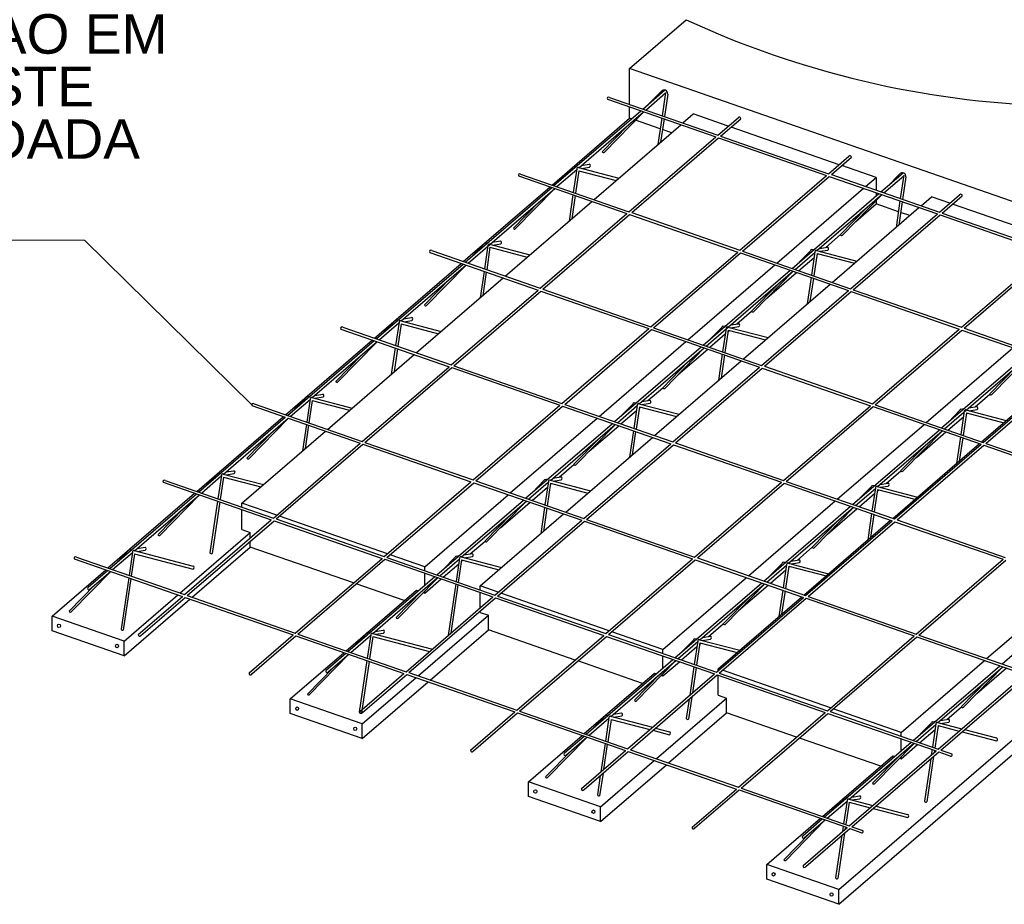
# Model space of a CAD drawing. Header units: millimetres. Extents: x 0 to 119, y 0 to 84.
# Tile 2 of 14: x 27.85 to 36.24, y 9.88 to 17.42. Entities that reach past the tile are written whole.
import ezdxf

# ---------------------------------------------------------------- set-up
doc = ezdxf.new("R2010")
doc.units = ezdxf.units.MM
doc.header["$MEASUREMENT"] = 0
doc.linetypes.add('NULL', pattern=[0])
doc.layers.add('CONTRAVENTAMENTOS', color=4, linetype='Continuous', lineweight=9)
doc.layers.add('DT-Título', color=3, linetype='Continuous', lineweight=20)
for name, color, linetype in [('Malha POP', 251, 'Continuous'), ('Treliça', 251, 'Continuous'), ('Vinco sapata', 253, 'Continuous')]:
    doc.layers.add(name, color=color, linetype=linetype)
doc.layers.add('Vinco ConcUsi', color=7, linetype='Continuous', true_color=0x8c8c8c)
doc.styles.add('Arial', font='txt')

msp = doc.modelspace()

# ---------------------------------------------------------------- linework, layer by layer
at = {"layer": 'CONTRAVENTAMENTOS'}
for p, q in [((28.4004, 15.5441), (22.6163, 15.5441)), ((29.8259, 14.1405), (28.4004, 15.5441))]:
    msp.add_line(p, q, dxfattribs=at)
at = {"layer": 'Malha POP'}
for p, q in [((32.8575, 16.7458), (33.7818, 16.4245)), ((32.8752, 16.7611), (33.7996, 16.4398)), ((33.501, 16.5435), (33.59, 16.6202)), ((33.8886, 16.5164), (33.59, 16.6202)), ((33.7996, 16.4398), (33.9713, 16.5877)), ((33.8226, 16.4318), (33.9944, 16.5797)), ((32.7436, 15.8907), (33.4833, 16.5283)), ((34.8332, 16.1881), (33.9116, 16.5084)), ((33.0416, 15.7871), (33.7818, 16.4245)), ((33.0647, 15.7791), (33.8049, 16.4165)), ((33.8049, 16.4165), (34.7264, 16.0962)), ((33.8226, 16.4318), (34.7441, 16.1114)), ((34.7441, 16.1114), (34.9159, 16.2594)), ((34.7672, 16.1034), (34.9389, 16.2513)), ((35.1486, 16.0785), (34.8562, 16.1801)), ((32.1, 16.093), (33.0239, 15.7718)), ((32.1178, 16.1082), (33.0416, 15.7871)), ((33.9862, 15.4587), (34.7264, 16.0962)), ((34.0092, 15.4507), (34.7494, 16.0882)), ((34.7494, 16.0882), (35.671, 15.7678)), ((34.7672, 16.1034), (35.6887, 15.7831)), ((35.0596, 16.0018), (35.1486, 16.0785)), ((35.1486, 16.0785), (35.1486, 15.9708)), ((34.3021, 15.3489), (35.0419, 15.9865)), ((31.9861, 15.2378), (32.7258, 15.8754)), ((35.1486, 15.9494), (35.1486, 15.9204)), ((35.1486, 15.8812), (35.1486, 15.8535)), ((35.5318, 15.8376), (35.6208, 15.9143)), ((35.7777, 15.8598), (35.6208, 15.9143)), ((35.6887, 15.7831), (35.8605, 15.931)), ((35.7117, 15.7751), (35.8835, 15.923)), ((34.7744, 15.1848), (35.5141, 15.8223)), ((34.9758, 15.7046), (35.1486, 15.8535)), ((36.7223, 15.5314), (35.8008, 15.8518)), ((32.2837, 15.1344), (33.0239, 15.7718)), ((32.3068, 15.1264), (33.047, 15.7638)), ((33.047, 15.7638), (33.9685, 15.4435)), ((33.0647, 15.7791), (33.9862, 15.4587)), ((34.9308, 15.1304), (35.671, 15.7678)), ((34.9538, 15.1224), (35.694, 15.7598)), ((35.694, 15.7598), (36.6155, 15.4395)), ((35.7117, 15.7751), (36.6332, 15.4548)), ((34.7188, 15.4831), (34.8449, 15.5917)), ((31.3603, 15.4554), (32.2837, 15.1344)), ((34.0092, 15.4507), (34.9308, 15.1304)), ((34.6773, 15.4473), (34.683, 15.4522)), ((31.3426, 15.4401), (32.266, 15.1191)), ((33.2283, 14.806), (33.9685, 15.4435)), ((33.2513, 14.798), (33.9915, 15.4355)), ((33.9915, 15.4355), (34.913, 15.1151)), ((34.4881, 15.2843), (34.6202, 15.3981)), ((34.6431, 15.4179), (34.655, 15.4281)), ((35.8753, 14.8021), (36.6155, 15.4395)), ((35.8984, 14.7941), (36.6386, 15.4315)), ((33.5446, 14.6961), (34.2844, 15.3337)), ((31.2286, 14.585), (31.9684, 15.2226)), ((34.2183, 15.0517), (34.4704, 15.269)), ((31.5258, 14.4817), (32.266, 15.1191)), ((31.5489, 14.4737), (32.2891, 15.1111)), ((32.2891, 15.1111), (33.2106, 14.7908)), ((32.3068, 15.1264), (33.2283, 14.806)), ((34.0169, 14.5319), (34.7567, 15.1695)), ((34.1729, 14.4777), (34.913, 15.1151)), ((34.9538, 15.1224), (35.8753, 14.8021)), ((34.1959, 14.4697), (34.9361, 15.1071)), ((34.9361, 15.1071), (35.8576, 14.7868)), ((33.9613, 14.8302), (34.0874, 14.9389)), ((30.5851, 14.7873), (31.5081, 14.4664)), ((30.6028, 14.8025), (31.5258, 14.4817)), ((32.4704, 14.1533), (33.2106, 14.7908)), ((32.4934, 14.1453), (33.2336, 14.7828)), ((33.2336, 14.7828), (34.1551, 14.4624)), ((33.2513, 14.798), (34.1729, 14.4777)), ((33.8856, 14.765), (33.8975, 14.7753)), ((33.9198, 14.7944), (33.9255, 14.7994)), ((35.1174, 14.1494), (35.8576, 14.7868)), ((35.1405, 14.1414), (35.8807, 14.7788)), ((35.8807, 14.7788), (36.8022, 14.4585)), ((35.8984, 14.7941), (36.8199, 14.4737)), ((33.7306, 14.6314), (33.8627, 14.7453)), ((32.7871, 14.0432), (33.5269, 14.6808)), ((33.4608, 14.3989), (33.7129, 14.6162)), ((35.5754, 13.9902), (36.3152, 14.6278)), ((30.4711, 13.9321), (31.2109, 14.5697)), ((30.7679, 13.829), (31.5081, 14.4664)), ((30.7909, 13.821), (31.5311, 14.4584)), ((31.5311, 14.4584), (32.4527, 14.1381)), ((31.5489, 14.4737), (32.4704, 14.1533)), ((33.2594, 13.8791), (33.9992, 14.5167)), ((33.4149, 13.825), (34.1551, 14.4624)), ((33.438, 13.817), (34.1782, 14.4544)), ((34.1782, 14.4544), (35.0997, 14.1341)), ((34.1959, 14.4697), (35.1174, 14.1494)), ((36.0477, 13.826), (36.7875, 14.4636)), ((36.062, 13.821), (36.8022, 14.4585)), ((36.085, 13.813), (36.8252, 14.4505)), ((33.2038, 14.1774), (33.3299, 14.286)), ((35.9921, 14.1243), (36.1182, 14.233)), ((29.8276, 14.1344), (30.1118, 14.0356)), ((29.8453, 14.1497), (30.7679, 13.829)), ((31.7125, 13.5006), (32.4527, 14.1381)), ((31.7355, 13.4926), (32.4757, 14.1301)), ((32.4757, 14.1301), (33.3972, 13.8097)), ((32.4934, 14.1453), (33.4149, 13.825)), ((33.1282, 14.1122), (33.14, 14.1224)), ((33.1623, 14.1416), (33.168, 14.1465)), ((34.3595, 13.4967), (35.0997, 14.1341)), ((34.3825, 13.4887), (35.1227, 14.1261)), ((35.1227, 14.1261), (36.0443, 13.8058)), ((35.1405, 14.1414), (36.062, 13.821)), ((30.1366, 14.027), (30.7502, 13.8137)), ((32.0296, 13.3904), (32.7694, 14.028)), ((32.9731, 13.9786), (33.1052, 14.0924)), ((35.7614, 13.9255), (35.8935, 14.0393)), ((35.9165, 14.0591), (35.9283, 14.0693)), ((35.9506, 14.0885), (35.9563, 14.0935)), ((32.7033, 13.746), (32.9554, 13.9633)), ((34.8179, 13.3373), (35.5577, 13.9749)), ((29.7416, 13.3035), (30.4534, 13.9169)), ((32.5019, 13.2262), (33.2417, 13.8638)), ((35.4916, 13.6929), (35.7437, 13.9102)), ((30.01, 13.1763), (30.7502, 13.8137)), ((30.033, 13.1683), (30.7732, 13.8057)), ((30.7732, 13.8057), (31.6947, 13.4854)), ((30.7909, 13.821), (31.7125, 13.5006)), ((32.657, 13.1723), (33.3972, 13.8097)), ((32.6801, 13.1643), (33.4203, 13.8017)), ((33.4203, 13.8017), (34.3418, 13.4814)), ((33.438, 13.817), (34.3595, 13.4967)), ((35.2902, 13.1732), (36.03, 13.8107)), ((35.3041, 13.1683), (36.0443, 13.8058)), ((35.3271, 13.1603), (36.0673, 13.7978)), ((36.0673, 13.7978), (36.9888, 13.4774)), ((36.085, 13.813), (37.0065, 13.4927)), ((32.4463, 13.5245), (32.5724, 13.6332)), ((35.2346, 13.4715), (35.3607, 13.5801)), ((29.0701, 13.4816), (29.9923, 13.161)), ((29.0878, 13.4968), (30.01, 13.1763)), ((30.9545, 12.8479), (31.6947, 13.4854)), ((30.9776, 12.8399), (31.7178, 13.4774)), ((31.7178, 13.4774), (32.6393, 13.157)), ((31.7355, 13.4926), (32.657, 13.1723)), ((32.2157, 13.3257), (32.3477, 13.4396)), ((32.3707, 13.4593), (32.3825, 13.4696)), ((32.4048, 13.4887), (32.4105, 13.4937)), ((33.6016, 12.844), (34.3418, 13.4814)), ((33.6246, 12.836), (34.3648, 13.4734)), ((34.3648, 13.4734), (35.2863, 13.1531)), ((34.3825, 13.4887), (35.3041, 13.1683)), ((35.1931, 13.4357), (35.1988, 13.4406)), ((31.3002, 12.7617), (32.0119, 13.3751)), ((35.0039, 13.2727), (35.136, 13.3865)), ((35.159, 13.4063), (35.1708, 13.4165)), ((29.7416, 13.2695), (29.7416, 13.3035)), ((30.038, 13.2004), (29.7416, 13.3035)), ((31.9458, 13.0932), (32.1979, 13.3105)), ((34.0604, 12.6845), (34.8002, 13.3221)), ((29.7416, 13.0785), (29.7416, 13.2481)), ((30.9826, 12.8721), (30.0611, 13.1924)), ((31.7725, 12.5975), (32.4842, 13.211)), ((34.7341, 13.0401), (34.9862, 13.2574)), ((29.2521, 12.5236), (29.9923, 13.161)), ((29.2751, 12.5156), (30.0153, 13.153)), ((30.0153, 13.153), (30.9368, 12.8327)), ((30.033, 13.1683), (30.9545, 12.8479)), ((31.8991, 12.5196), (32.6393, 13.157)), ((31.9221, 12.5116), (32.6623, 13.149)), ((32.6623, 13.149), (33.5839, 12.8287)), ((32.6801, 13.1643), (33.6016, 12.844)), ((34.5327, 12.5203), (35.2725, 13.1579)), ((34.5461, 12.5156), (35.2863, 13.1531)), ((34.5692, 12.5076), (35.3094, 13.1451)), ((35.3094, 13.1451), (36.2309, 12.8247)), ((35.3271, 13.1603), (36.2486, 12.84)), ((29.7416, 13.0785), (29.8125, 13.0538)), ((29.8125, 13.0062), (29.8125, 13.0538)), ((29.8125, 12.9288), (29.8125, 12.9784)), ((30.693, 12.6228), (29.8125, 12.9288)), ((31.6888, 12.8717), (31.8149, 12.9803)), ((28.3303, 12.844), (29.2521, 12.5236)), ((31.3002, 12.7617), (31.0056, 12.8641)), ((34.4771, 12.8186), (34.6032, 12.9273)), ((28.3126, 12.8287), (29.2343, 12.5083)), ((30.1966, 12.1952), (30.9368, 12.8327)), ((30.2197, 12.1872), (30.9599, 12.8247)), ((30.9599, 12.8247), (31.8814, 12.5044)), ((30.9776, 12.8399), (31.8991, 12.5196)), ((31.3002, 12.7278), (31.3002, 12.7617)), ((31.4582, 12.6729), (31.5902, 12.7867)), ((31.6132, 12.8065), (31.6251, 12.8167)), ((31.6473, 12.8359), (31.653, 12.8408)), ((32.8437, 12.1913), (33.5839, 12.8287)), ((32.8667, 12.1833), (33.6069, 12.8207)), ((33.6069, 12.8207), (34.5284, 12.5004)), ((33.6246, 12.836), (34.5461, 12.5156)), ((34.4015, 12.7534), (34.4134, 12.7636)), ((34.4356, 12.7828), (34.4413, 12.7878)), ((35.4907, 12.1873), (36.2309, 12.8247)), ((35.5137, 12.1793), (36.2539, 12.8167)), ((31.3002, 12.6036), (31.3002, 12.7064)), ((34.2465, 12.6198), (34.3785, 12.7336)), ((31.126, 12.4723), (30.7161, 12.6147)), ((31.3002, 12.5367), (31.4405, 12.6576)), ((31.7725, 12.5636), (31.7725, 12.5975)), ((31.9272, 12.5438), (31.7725, 12.5975)), ((33.331, 12.0558), (34.0427, 12.6692)), ((33.9766, 12.3873), (34.2288, 12.6045)), ((36.0912, 11.9786), (36.831, 12.6161)), ((28.8582, 12.1844), (29.2343, 12.5083)), ((29.2751, 12.5156), (30.1966, 12.1952)), ((31.2293, 12.5613), (31.2449, 12.5559)), ((31.2697, 12.5473), (31.2705, 12.547)), ((31.2871, 12.5413), (31.3002, 12.5367)), ((31.3002, 12.5367), (31.3002, 12.5546)), ((31.7725, 12.4106), (31.7725, 12.5422)), ((31.9221, 12.5116), (32.8437, 12.1913)), ((32.8717, 12.2154), (31.9502, 12.5358)), ((28.8812, 12.1764), (29.2574, 12.5003)), ((29.2574, 12.5003), (30.1789, 12.18)), ((31.1412, 11.8669), (31.8814, 12.5044)), ((31.1642, 11.8589), (31.9044, 12.4963)), ((31.9044, 12.4963), (32.8259, 12.176)), ((33.7882, 11.8629), (34.5284, 12.5004)), ((33.8033, 11.8916), (34.515, 12.505)), ((33.8113, 11.8549), (34.5515, 12.4924)), ((34.5515, 12.4924), (35.473, 12.172)), ((34.5692, 12.5076), (35.4907, 12.1873)), ((31.7725, 12.3725), (31.7725, 12.3827)), ((31.7725, 12.3725), (31.8433, 12.3479)), ((31.8433, 12.2229), (31.8433, 12.3479)), ((33.7197, 12.1658), (33.8457, 12.2744)), ((29.8027, 11.856), (30.1789, 12.18)), ((30.2197, 12.1872), (31.1412, 11.8669)), ((32.5822, 11.9661), (31.8433, 12.2229)), ((32.0857, 11.5386), (32.8259, 12.176)), ((32.8667, 12.1833), (33.7882, 11.8629)), ((33.331, 12.0558), (32.8948, 12.2074)), ((35.5137, 12.1793), (36.4353, 11.859)), ((29.8258, 11.848), (30.2019, 12.172)), ((30.2019, 12.172), (31.1235, 11.8517)), ((32.1088, 11.5306), (32.849, 12.168)), ((32.849, 12.168), (33.7705, 11.8477)), ((33.644, 12.1006), (33.6559, 12.1108)), ((33.6781, 12.13), (33.6838, 12.1349)), ((34.7328, 11.5346), (35.473, 12.172)), ((34.7558, 11.5266), (35.496, 12.164)), ((35.496, 12.164), (36.4175, 11.8437)), ((33.331, 12.0219), (33.331, 12.0558)), ((33.489, 11.967), (33.6211, 12.0808)), ((33.1568, 11.7663), (32.6052, 11.9581)), ((33.331, 11.8977), (33.331, 12.0005)), ((33.331, 11.8308), (33.4713, 11.9517)), ((35.3618, 11.3499), (36.0735, 11.9633)), ((30.7473, 11.5277), (31.1235, 11.8517)), ((30.7703, 11.5197), (31.1465, 11.8436)), ((31.1465, 11.8436), (32.068, 11.5233)), ((31.1642, 11.8589), (32.0857, 11.5386)), ((33.0303, 11.2102), (33.7705, 11.8477)), ((33.0533, 11.2022), (33.7935, 11.8397)), ((33.2601, 11.8554), (33.2757, 11.85)), ((33.3005, 11.8414), (33.3013, 11.8411)), ((33.331, 11.8308), (33.331, 11.8487)), ((33.7935, 11.8397), (34.7151, 11.5193)), ((33.8033, 11.8759), (33.8033, 11.8916)), ((33.8163, 11.8871), (33.8033, 11.8916)), ((33.8113, 11.8549), (34.7328, 11.5346)), ((34.7608, 11.5588), (33.8393, 11.8791)), ((35.6773, 11.2063), (36.4175, 11.8437)), ((36.0074, 11.6813), (36.2596, 11.8986)), ((33.3179, 11.8353), (33.331, 11.8308)), ((33.8033, 11.6666), (33.8033, 11.8363)), ((35.7004, 11.1983), (36.4406, 11.8357)), ((33.8033, 11.6666), (33.8741, 11.642)), ((33.8741, 11.517), (33.8741, 11.642)), ((31.6919, 11.1994), (32.068, 11.5233)), ((31.7149, 11.1914), (32.0911, 11.5153)), ((32.0911, 11.5153), (33.0126, 11.195)), ((32.1088, 11.5306), (33.0303, 11.2102)), ((34.4713, 11.3094), (33.8741, 11.517)), ((33.9749, 10.8819), (34.7151, 11.5193)), ((33.9979, 10.8739), (34.7381, 11.5113)), ((34.7381, 11.5113), (35.6596, 11.191)), ((34.7558, 11.5266), (35.6773, 11.2063)), ((35.3618, 11.3499), (34.7839, 11.5508)), ((35.7505, 11.4599), (35.8765, 11.5685)), ((35.7089, 11.4241), (35.7147, 11.429)), ((35.3618, 11.316), (35.3618, 11.3499)), ((35.5198, 11.261), (35.6519, 11.3749)), ((35.6748, 11.3946), (35.6867, 11.4049)), ((35.1876, 11.0604), (34.4943, 11.3014)), ((35.3618, 11.1918), (35.3618, 11.2945)), ((32.6364, 10.871), (33.0126, 11.195)), ((32.6595, 10.863), (33.0356, 11.187)), ((33.0356, 11.187), (33.9571, 10.8667)), ((33.0533, 11.2022), (33.9749, 10.8819)), ((34.9194, 10.5536), (35.6596, 11.191)), ((34.9425, 10.5456), (35.6827, 11.183)), ((35.3618, 11.1249), (35.5021, 11.2458)), ((35.6827, 11.183), (35.7765, 11.1504)), ((35.7004, 11.1983), (35.7942, 11.1657)), ((35.2909, 11.1495), (35.3065, 11.1441)), ((35.3313, 11.1355), (35.3321, 11.1352)), ((35.3487, 11.1294), (35.3618, 11.1249)), ((35.3618, 11.1249), (35.3618, 11.1428)), ((33.581, 10.5427), (33.9571, 10.8667)), ((33.604, 10.5347), (33.9802, 10.8586)), ((33.9802, 10.8586), (34.9017, 10.5383)), ((33.9979, 10.8739), (34.9194, 10.5536)), ((34.5255, 10.2144), (34.9017, 10.5383)), ((34.5486, 10.2064), (34.9248, 10.5303)), ((34.9248, 10.5303), (35.019, 10.4975)), ((34.9425, 10.5456), (35.0367, 10.5128))]:
    msp.add_line(p, q, dxfattribs=at)
for centre, radius, start, end in [((32.8677, 16.7519), 0.0119, 50.75668, 210.75668), ((33.9814, 16.5795), 0.013, 0.83232, 140.83232), ((34.926, 16.2512), 0.013, 0.83232, 140.83232), ((32.1102, 16.099), 0.0119, 50.75668, 210.75668), ((35.8705, 15.9228), 0.013, 0.83232, 140.83232), ((31.3528, 15.4462), 0.0119, 50.75668, 210.75668), ((30.5953, 14.7933), 0.0119, 50.75668, 210.75668), ((29.8378, 14.1405), 0.0119, 50.75668, 210.75668), ((29.0803, 13.4876), 0.0119, 50.75668, 210.75668), ((28.3228, 12.8348), 0.0119, 50.75668, 210.75668), ((28.8697, 12.1804), 0.0122, 160.83232, 340.83232), ((29.8143, 11.852), 0.0122, 160.83232, 340.83232), ((30.7588, 11.5237), 0.0122, 160.83232, 340.83232), ((31.7034, 11.1954), 0.0122, 160.83232, 340.83232), ((35.7853, 11.158), 0.0117, 220.75668, 40.75668), ((32.6479, 10.867), 0.0122, 160.83232, 340.83232), ((33.5925, 10.5387), 0.0122, 160.83232, 340.83232), ((35.0278, 10.5052), 0.0117, 220.75668, 40.75668), ((34.5371, 10.2104), 0.0122, 160.83232, 340.83232)]:
    msp.add_arc(centre, radius, start, end, dxfattribs=at)
at = {"layer": 'Treliça'}
for p, q in [((33.1595, 16.6623), (33.3478, 16.8245)), ((33.1843, 16.6536), (33.3539, 16.7998)), ((33.2206, 16.715), (33.3163, 16.8127)), ((33.3539, 16.804), (33.3243, 16.605)), ((33.3717, 16.7895), (33.3433, 16.5984)), ((32.402, 16.0094), (33.1418, 16.647)), ((32.6136, 16.1618), (33.1666, 16.6384)), ((32.8302, 16.2932), (33.1676, 16.638)), ((33.3213, 16.5846), (33.2879, 16.3598)), ((33.3403, 16.578), (33.3108, 16.3796)), ((32.8136, 16.2989), (33.0334, 16.5236)), ((32.4268, 16.0008), (32.5957, 16.1463)), ((32.4632, 16.0621), (32.5588, 16.1599)), ((32.5964, 16.1512), (32.5668, 15.9521)), ((32.5681, 16.1699), (32.5927, 16.1738)), ((32.6142, 16.1366), (32.5858, 15.9455)), ((32.6104, 16.1626), (32.9546, 16.0726)), ((32.6142, 16.1366), (32.9324, 16.0534)), ((32.6354, 16.1806), (32.7031, 16.1914)), ((32.6369, 16.1557), (32.7056, 16.1666)), ((35.1903, 15.9563), (35.3786, 16.1186)), ((35.2151, 15.9477), (35.3847, 16.0939)), ((35.2515, 16.0091), (35.3471, 16.1068)), ((35.3847, 16.0981), (35.3551, 15.899)), ((35.4025, 16.0836), (35.3741, 15.8924)), ((31.6445, 15.3566), (32.3843, 15.9941)), ((31.6693, 15.3479), (32.4091, 15.9855)), ((32.0727, 15.6403), (32.4101, 15.9852)), ((32.0561, 15.6461), (32.2759, 15.8708)), ((32.5638, 15.9317), (32.5304, 15.707)), ((32.5828, 15.9251), (32.5533, 15.7268)), ((34.4328, 15.3035), (35.1726, 15.9411)), ((34.6444, 15.4559), (35.1974, 15.9325)), ((34.861, 15.5872), (35.1984, 15.9321)), ((35.3521, 15.8787), (35.3187, 15.6539)), ((35.3711, 15.8721), (35.3416, 15.6737)), ((34.8444, 15.593), (35.0642, 15.8177)), ((31.878, 15.5278), (31.9456, 15.5386)), ((31.7057, 15.4093), (31.8013, 15.507)), ((31.8389, 15.4983), (31.8093, 15.2993)), ((31.8106, 15.517), (31.8352, 15.5209)), ((31.8567, 15.4838), (31.8284, 15.2927)), ((31.8529, 15.5098), (32.1972, 15.4198)), ((31.8567, 15.4838), (32.1749, 15.4006)), ((31.8794, 15.5029), (31.9482, 15.5138)), ((34.494, 15.3562), (34.5896, 15.4539)), ((34.5989, 15.4639), (34.6235, 15.4679)), ((34.6412, 15.4567), (34.9855, 15.3667)), ((34.6663, 15.4747), (34.7339, 15.4855)), ((34.6677, 15.4498), (34.7365, 15.4607)), ((34.4576, 15.2949), (34.6265, 15.4404)), ((34.6272, 15.4453), (34.5976, 15.2462)), ((34.645, 15.4307), (34.6166, 15.2396)), ((34.645, 15.4307), (34.9632, 15.3475)), ((30.887, 14.7037), (31.6268, 15.3413)), ((31.0986, 14.8561), (31.6516, 15.3327)), ((31.3152, 14.9875), (31.6526, 15.3323)), ((31.8063, 15.2789), (31.7729, 15.0541)), ((33.6753, 14.6506), (34.4151, 15.2882)), ((33.7001, 14.642), (34.4399, 15.2796)), ((34.1035, 14.9344), (34.4409, 15.2793)), ((31.2986, 14.9932), (31.5185, 15.2179)), ((31.8253, 15.2723), (31.7959, 15.0739)), ((34.5946, 15.2258), (34.5612, 15.0011)), ((34.6136, 15.2192), (34.5842, 15.0208)), ((34.0869, 14.9402), (34.3068, 15.1649)), ((31.0531, 14.8642), (31.0778, 14.8681)), ((31.1205, 14.8749), (31.1881, 14.8857)), ((31.1219, 14.85), (31.1907, 14.8609)), ((30.9118, 14.6951), (31.0807, 14.8406)), ((30.9482, 14.7564), (31.0438, 14.8542)), ((31.0814, 14.8455), (31.0518, 14.6464)), ((31.0993, 14.8309), (31.0709, 14.6398)), ((31.0954, 14.8569), (31.4397, 14.7669)), ((31.0993, 14.8309), (31.4174, 14.7477)), ((33.7365, 14.7034), (33.8321, 14.8011)), ((33.8697, 14.7924), (33.8401, 14.5934)), ((33.8414, 14.8111), (33.866, 14.815)), ((33.8876, 14.7779), (33.8592, 14.5867)), ((33.8837, 14.8039), (34.228, 14.7138)), ((33.8876, 14.7779), (34.2057, 14.6947)), ((33.9088, 14.8218), (33.9764, 14.8327)), ((33.9102, 14.7969), (33.979, 14.8079)), ((30.1295, 14.0509), (30.8693, 14.6885)), ((30.3411, 14.2033), (30.8941, 14.6798)), ((30.5577, 14.3346), (30.8951, 14.6795)), ((31.0488, 14.6261), (31.0154, 14.4013)), ((31.0678, 14.6194), (31.0384, 14.4211)), ((32.9178, 13.9978), (33.6576, 14.6354)), ((33.1294, 14.1502), (33.6824, 14.6268)), ((33.346, 14.2815), (33.6834, 14.6264)), ((30.5411, 14.3404), (30.761, 14.5651)), ((33.8371, 14.573), (33.8037, 14.3482)), ((33.8561, 14.5664), (33.8267, 14.368)), ((35.7061, 13.9447), (36.4459, 14.5823)), ((35.7309, 13.9361), (36.4707, 14.5737)), ((36.1343, 14.2285), (36.4717, 14.5733)), ((33.3294, 14.2873), (33.5493, 14.512)), ((36.1177, 14.2342), (36.3376, 14.4589)), ((30.1543, 14.0422), (30.3232, 14.1878)), ((30.1907, 14.1036), (30.2863, 14.2013)), ((30.3239, 14.1926), (30.2944, 13.9936)), ((30.2956, 14.2113), (30.3203, 14.2153)), ((30.3379, 14.2041), (30.6822, 14.1141)), ((30.363, 14.2221), (30.4307, 14.2329)), ((30.3644, 14.1972), (30.4332, 14.2081)), ((30.3418, 14.1781), (30.3134, 13.987)), ((30.3418, 14.1781), (30.6599, 14.0949)), ((32.9426, 13.9892), (33.1115, 14.1347)), ((32.979, 14.0505), (33.0746, 14.1482)), ((33.1122, 14.1396), (33.0827, 13.9405)), ((33.0839, 14.1582), (33.1086, 14.1622)), ((33.1301, 14.125), (33.1017, 13.9339)), ((33.1262, 14.151), (33.4705, 14.061)), ((33.1301, 14.125), (33.4482, 14.0418)), ((33.1513, 14.169), (33.219, 14.1798)), ((33.1527, 14.1441), (33.2215, 14.155)), ((35.8722, 14.1052), (35.8969, 14.1091)), ((35.9396, 14.1159), (36.0072, 14.1267)), ((29.372, 13.398), (30.1118, 14.0356)), ((29.5837, 13.5504), (30.1366, 14.027)), ((29.8002, 13.6818), (30.1376, 14.0266)), ((35.7673, 13.9974), (35.8629, 14.0952)), ((35.9005, 14.0865), (35.871, 13.8874)), ((35.9184, 14.0719), (35.89, 13.8808)), ((35.9145, 14.098), (36.2588, 14.0079)), ((35.9184, 14.0719), (36.2365, 13.9888)), ((35.941, 14.091), (36.0098, 14.1019)), ((30.2913, 13.9732), (30.2579, 13.7484)), ((30.3104, 13.9666), (30.2809, 13.7682)), ((32.1603, 13.345), (32.9001, 13.9825)), ((32.372, 13.4973), (32.9249, 13.9739)), ((32.5885, 13.6287), (32.9259, 13.9736)), ((29.7836, 13.6875), (30.0035, 13.9122)), ((32.5719, 13.6345), (32.7918, 13.8592)), ((33.0796, 13.9201), (33.0462, 13.6954)), ((33.0986, 13.9135), (33.0692, 13.7151)), ((34.9486, 13.2919), (35.6884, 13.9295)), ((35.1603, 13.4443), (35.7132, 13.9208)), ((35.3768, 13.5756), (35.7142, 13.9205)), ((35.8679, 13.8671), (35.8345, 13.6423)), ((35.8869, 13.8605), (35.8575, 13.6621)), ((35.3602, 13.5814), (35.5801, 13.8061)), ((29.3969, 13.3894), (29.5657, 13.5349)), ((29.3969, 13.3894), (29.5657, 13.5349)), ((29.4332, 13.4507), (29.5288, 13.5485)), ((29.5664, 13.5398), (29.5369, 13.3407)), ((29.5381, 13.5585), (29.5628, 13.5624)), ((29.5843, 13.5252), (29.5559, 13.3341)), ((29.5805, 13.5512), (29.9247, 13.4612)), ((29.5843, 13.5252), (29.9024, 13.442)), ((29.6055, 13.5692), (29.6732, 13.58)), ((29.6069, 13.5443), (29.6757, 13.5552)), ((32.3938, 13.5162), (32.4615, 13.527)), ((32.1851, 13.3363), (32.354, 13.4819)), ((32.2215, 13.3977), (32.3171, 13.4954)), ((32.3547, 13.4867), (32.3252, 13.2877)), ((32.3264, 13.5054), (32.3511, 13.5093)), ((32.3726, 13.4722), (32.3442, 13.281)), ((32.3687, 13.4982), (32.713, 13.4082)), ((32.3726, 13.4722), (32.6907, 13.389)), ((32.3952, 13.4913), (32.464, 13.5022)), ((35.0098, 13.3446), (35.1054, 13.4423)), ((35.143, 13.4337), (35.1135, 13.2346)), ((35.1147, 13.4523), (35.1394, 13.4563)), ((35.157, 13.4451), (35.5013, 13.3551)), ((35.1821, 13.4631), (35.2498, 13.4739)), ((35.1835, 13.4382), (35.2523, 13.4491)), ((28.6146, 12.7452), (29.3543, 13.3828)), ((28.8262, 12.8976), (29.3791, 13.3741)), ((29.0427, 13.0289), (29.3802, 13.3738)), ((29.2037, 13.2229), (29.3791, 13.3741)), ((34.9734, 13.2833), (35.1423, 13.4288)), ((35.1609, 13.4191), (35.1325, 13.228)), ((35.1609, 13.4191), (35.479, 13.3359)), ((29.5338, 13.3204), (29.4686, 12.8809)), ((29.5529, 13.3138), (29.4876, 12.8743)), ((31.4029, 12.6921), (32.1426, 13.3297)), ((31.6145, 12.8445), (32.1674, 13.3211)), ((31.831, 12.9759), (32.1684, 13.3207)), ((32.3221, 13.2673), (32.2888, 13.0425)), ((34.1912, 12.639), (34.9309, 13.2766)), ((34.4028, 12.7914), (34.9557, 13.268)), ((34.6193, 12.9228), (34.9567, 13.2676)), ((29.0262, 13.0347), (29.246, 13.2594)), ((31.8145, 12.9816), (32.0343, 13.2063)), ((32.3412, 13.2607), (32.3117, 13.0623)), ((35.1104, 13.2142), (35.0771, 12.9895)), ((35.1295, 13.2076), (35.1, 13.0092)), ((34.6027, 12.9285), (34.8226, 13.1532)), ((28.6394, 12.7366), (28.8082, 12.8821)), ((28.6757, 12.7979), (28.7713, 12.8956)), ((28.809, 12.8869), (28.7794, 12.6879)), ((28.7806, 12.9056), (28.8053, 12.9096)), ((28.8268, 12.8724), (28.7984, 12.6813)), ((28.823, 12.8984), (29.3247, 12.7672)), ((28.8268, 12.8724), (29.326, 12.7419)), ((28.848, 12.9164), (28.9157, 12.9272)), ((28.8494, 12.8915), (28.9182, 12.9024)), ((31.5689, 12.8526), (31.5936, 12.8565)), ((31.6113, 12.8453), (31.9555, 12.7553)), ((31.6363, 12.8633), (31.704, 12.8741)), ((31.6377, 12.8384), (31.7065, 12.8493)), ((31.4277, 12.6835), (31.5965, 12.829)), ((31.4277, 12.6835), (31.5965, 12.829)), ((31.464, 12.7448), (31.5596, 12.8426)), ((31.5973, 12.8339), (31.5677, 12.6348)), ((31.6151, 12.8193), (31.5867, 12.6282)), ((31.6151, 12.8193), (31.9332, 12.7361)), ((34.216, 12.6304), (34.3848, 12.776)), ((34.2523, 12.6918), (34.3479, 12.7895)), ((34.3855, 12.7808), (34.356, 12.5817)), ((34.3572, 12.7995), (34.3819, 12.8034)), ((34.4034, 12.7663), (34.375, 12.5751)), ((34.3996, 12.7923), (34.7438, 12.7022)), ((34.4034, 12.7663), (34.7215, 12.6831)), ((34.4246, 12.8102), (34.4923, 12.821)), ((34.426, 12.7853), (34.4948, 12.7962)), ((28.2853, 12.3761), (28.6227, 12.7209)), ((28.4302, 12.5863), (28.5969, 12.7299)), ((28.4462, 12.5701), (28.6217, 12.7213)), ((30.6454, 12.0393), (31.3851, 12.6768)), ((28.2687, 12.3818), (28.4885, 12.6065)), ((28.7764, 12.6675), (28.7111, 12.2281)), ((28.7954, 12.6609), (28.7301, 12.2214)), ((30.857, 12.1916), (31.41, 12.6682)), ((31.0736, 12.323), (31.411, 12.6679)), ((31.2345, 12.517), (31.41, 12.6682)), ((31.5647, 12.6144), (31.4994, 12.175)), ((31.5837, 12.6078), (31.5224, 12.1952)), ((33.4337, 11.9862), (34.1734, 12.6238)), ((33.6453, 12.1386), (34.1982, 12.6152)), ((33.8618, 12.2699), (34.1993, 12.6148)), ((31.057, 12.3288), (31.2768, 12.5535)), ((34.353, 12.5614), (34.3196, 12.3366)), ((34.372, 12.5548), (34.3425, 12.3564)), ((36.222, 11.9331), (36.9617, 12.5707)), ((33.8453, 12.2757), (34.0651, 12.5004)), ((30.6702, 12.0306), (30.839, 12.1762)), ((30.7065, 12.092), (30.8022, 12.1897)), ((30.8398, 12.181), (30.8102, 11.982)), ((30.8115, 12.1997), (30.8361, 12.2036)), ((30.8538, 12.1925), (31.3555, 12.0613)), ((30.8788, 12.2105), (30.9465, 12.2213)), ((30.8803, 12.1856), (30.949, 12.1965)), ((30.8576, 12.1665), (30.8292, 11.9754)), ((30.8576, 12.1665), (31.342, 12.0398)), ((33.4585, 11.9776), (33.6273, 12.1231)), ((33.4585, 11.9776), (33.6273, 12.1231)), ((33.4948, 12.0389), (33.5904, 12.1366)), ((33.6281, 12.128), (33.5985, 11.9289)), ((33.5997, 12.1466), (33.6244, 12.1506)), ((33.6459, 12.1134), (33.6175, 11.9223)), ((33.6421, 12.1394), (33.9863, 12.0494)), ((33.6459, 12.1134), (33.9641, 12.0302)), ((33.6671, 12.1574), (33.7348, 12.1682)), ((33.6686, 12.1325), (33.7373, 12.1434)), ((30.3161, 11.6702), (30.6535, 12.015)), ((30.461, 11.8804), (30.6277, 12.024)), ((30.477, 11.8642), (30.6525, 12.0154)), ((30.8072, 11.9616), (30.7419, 11.5221)), ((30.8262, 11.955), (30.7609, 11.5155)), ((32.6762, 11.3333), (33.416, 11.9709)), ((32.8878, 11.4857), (33.4408, 11.9623)), ((33.1044, 11.6171), (33.4418, 11.962)), ((33.2653, 11.8111), (33.4408, 11.9623)), ((30.2995, 11.6759), (30.5193, 11.9006)), ((33.0878, 11.6229), (33.3076, 11.8475)), ((33.5955, 11.9085), (33.5594, 11.6659)), ((33.6145, 11.9019), (33.5824, 11.6857)), ((35.4645, 11.2803), (36.2042, 11.9179)), ((35.6761, 11.4327), (36.2291, 11.9092)), ((35.8927, 11.564), (36.2301, 11.9089)), ((35.8761, 11.5698), (36.0959, 11.7945)), ((33.5547, 11.634), (33.5302, 11.4691)), ((33.5776, 11.6537), (33.5492, 11.4625)), ((32.9096, 11.5045), (32.9773, 11.5153)), ((32.701, 11.3247), (32.8699, 11.4703)), ((32.7373, 11.3861), (32.833, 11.4838)), ((32.8706, 11.4751), (32.841, 11.276)), ((32.8423, 11.4938), (32.8669, 11.4977)), ((32.8884, 11.4606), (32.86, 11.2694)), ((32.8846, 11.4866), (33.2425, 11.393)), ((32.8884, 11.4606), (33.2202, 11.3738)), ((32.9111, 11.4796), (32.9798, 11.4905)), ((35.4893, 11.2716), (35.6581, 11.4172)), ((35.4893, 11.2716), (35.6581, 11.4172)), ((35.5256, 11.333), (35.6213, 11.4307)), ((35.6589, 11.422), (35.6293, 11.223)), ((35.6306, 11.4407), (35.6552, 11.4447)), ((35.6729, 11.4335), (35.8787, 11.3797)), ((35.6979, 11.4515), (35.7656, 11.4623)), ((35.6994, 11.4266), (35.7681, 11.4375)), ((33.245, 11.3673), (33.3876, 11.33)), ((33.2673, 11.3865), (33.3863, 11.3554)), ((35.6767, 11.4075), (35.6483, 11.2164)), ((35.6767, 11.4075), (35.8564, 11.3605)), ((35.8812, 11.354), (36.1759, 11.277)), ((35.9035, 11.3732), (36.1746, 11.3023)), ((32.3469, 10.9642), (32.6843, 11.3091)), ((32.4918, 11.1745), (32.6585, 11.3181)), ((32.5078, 11.1582), (32.6833, 11.3095)), ((32.838, 11.2557), (32.802, 11.0137)), ((32.857, 11.2491), (32.825, 11.0334)), ((34.707, 10.6274), (35.4468, 11.265)), ((34.9186, 10.7798), (35.4716, 11.2564)), ((35.1352, 10.9112), (35.4726, 11.256)), ((35.2961, 11.1052), (35.4716, 11.2564)), ((32.3303, 10.97), (32.5508, 11.196)), ((35.6263, 11.2026), (35.6194, 11.1564)), ((35.6453, 11.196), (35.6423, 11.1761)), ((35.1186, 10.9169), (35.3384, 11.1416)), ((35.6147, 11.1244), (35.561, 10.7632)), ((35.6376, 11.1442), (35.58, 10.7565)), ((32.8202, 11.0015), (32.7917, 10.8096)), ((32.7973, 10.9817), (32.7727, 10.8162)), ((34.7318, 10.6188), (34.9007, 10.7643)), ((34.7682, 10.6801), (34.8638, 10.7779)), ((34.9014, 10.7692), (34.8718, 10.5701)), ((34.8731, 10.7879), (34.8977, 10.7918)), ((34.9192, 10.7546), (34.8908, 10.5635)), ((34.9154, 10.7806), (35.1207, 10.7269)), ((34.9192, 10.7546), (35.0985, 10.7078)), ((34.9404, 10.7986), (35.0081, 10.8094)), ((34.9419, 10.7737), (35.0106, 10.7846)), ((35.1233, 10.7013), (35.4184, 10.6241)), ((35.1456, 10.7205), (35.4171, 10.6495)), ((34.3777, 10.2583), (34.7151, 10.6032)), ((34.5226, 10.4685), (34.6893, 10.6122)), ((34.5386, 10.4523), (34.7141, 10.6035)), ((34.8688, 10.5498), (34.862, 10.5041)), ((34.8878, 10.5432), (34.8849, 10.5239)), ((34.3611, 10.2641), (34.5809, 10.4888)), ((34.8573, 10.4722), (34.8035, 10.1103)), ((34.8802, 10.4919), (34.8225, 10.1037))]:
    msp.add_line(p, q, dxfattribs=at)
for centre, radius, start, end in [((33.3411, 16.7943), 0.0309, 351.04172, 143.50916), ((32.8239, 16.3019), 0.0108, 196.10633, 305.55832), ((32.6995, 16.1785), 0.0134, 297.1468, 74.48292), ((35.372, 16.0884), 0.0309, 351.04172, 143.50916), ((32.0664, 15.6491), 0.0108, 196.10633, 305.55832), ((31.9421, 15.5257), 0.0134, 297.1468, 74.48292), ((34.8547, 15.596), 0.0108, 196.10633, 305.55832), ((34.7303, 15.4726), 0.0134, 297.1468, 74.48292), ((31.309, 14.9962), 0.0108, 196.10633, 305.55832), ((31.1846, 14.8728), 0.0134, 297.1468, 74.48292), ((34.0972, 14.9431), 0.0108, 196.10633, 305.55832), ((33.9729, 14.8198), 0.0134, 297.1468, 74.48292), ((30.5515, 14.3434), 0.0108, 196.10633, 305.55832), ((33.3398, 14.2903), 0.0108, 196.10633, 305.55832), ((30.4271, 14.22), 0.0134, 297.1468, 74.48292), ((36.1281, 14.2372), 0.0108, 196.10633, 305.55832), ((33.2154, 14.1669), 0.0134, 297.1468, 74.48292), ((36.0037, 14.1138), 0.0134, 297.1468, 74.48292), ((29.794, 13.6905), 0.0108, 196.10633, 305.55832), ((32.5823, 13.6374), 0.0108, 196.10633, 305.55832), ((29.6696, 13.5671), 0.0134, 297.1468, 74.48292), ((32.4579, 13.5141), 0.0134, 297.1468, 74.48292), ((35.3706, 13.5844), 0.0108, 196.10633, 305.55832), ((35.2462, 13.461), 0.0134, 297.1468, 74.48292), ((29.0365, 13.0377), 0.0108, 196.10633, 305.55832), ((31.8248, 12.9846), 0.0108, 196.10633, 305.55832), ((34.6131, 12.9315), 0.0108, 196.10633, 305.55832), ((28.9121, 12.9143), 0.0134, 297.1468, 74.48292), ((29.4809, 12.8858), 0.0133, 201.65443, 300.01022), ((31.7004, 12.8612), 0.0134, 297.1468, 74.48292), ((29.3211, 12.7543), 0.0134, 291.4754, 74.48292), ((34.4887, 12.8081), 0.0134, 297.1468, 74.48292), ((28.437, 12.5771), 0.0119, 114.53975, 329.38797), ((28.279, 12.3848), 0.0108, 196.10633, 305.55832), ((31.0673, 12.3318), 0.0108, 196.10633, 305.55832), ((33.8556, 12.2787), 0.0108, 196.10633, 305.55832), ((28.7234, 12.233), 0.0133, 201.65443, 300.01022), ((30.9429, 12.2084), 0.0134, 297.1468, 74.48292), ((33.7312, 12.1553), 0.0134, 297.1468, 74.48292), ((31.3519, 12.0484), 0.0134, 40.69501, 74.48292), ((30.4676, 11.8709), 0.0116, 124.71741, 324.42865), ((30.3098, 11.6789), 0.0108, 196.10633, 305.55832), ((33.0981, 11.6258), 0.0108, 196.10633, 305.55832), ((30.7543, 11.527), 0.0133, 201.65443, 300.01022), ((32.9737, 11.5025), 0.0134, 297.1468, 74.48292), ((35.8864, 11.5728), 0.0108, 196.10633, 305.55832), ((33.5425, 11.474), 0.0133, 201.65443, 300.01022), ((35.762, 11.4494), 0.0134, 297.1468, 74.48292), ((33.3827, 11.3425), 0.0134, 291.4754, 74.48292), ((36.171, 11.2894), 0.0134, 291.4754, 74.48292), ((32.4987, 11.1649), 0.0119, 119.45622, 332.90777), ((32.3406, 10.973), 0.0108, 196.10633, 305.55832), ((35.1289, 10.9199), 0.0108, 196.10633, 305.55832), ((32.7851, 10.8211), 0.0133, 201.65443, 300.01022), ((35.0045, 10.7965), 0.0134, 297.1468, 74.48292), ((35.5734, 10.7681), 0.0133, 201.65443, 300.01022), ((35.4135, 10.6366), 0.0134, 291.4754, 74.48292), ((34.5292, 10.459), 0.0116, 124.71741, 324.42865), ((34.3714, 10.2671), 0.0108, 196.10633, 305.55832), ((34.8159, 10.1152), 0.0133, 201.65443, 300.01022)]:
    msp.add_arc(centre, radius, start, end, dxfattribs=at)
for centre, start_param, end_param in [((32.5686, 16.1574), 0.05003, 1.370856), ((32.6064, 16.1512), 5.870733, 7.853981), ((31.8111, 15.5045), 0.05003, 1.370856), ((31.8489, 15.4983), 5.870733, 7.853981), ((34.5994, 15.4515), 0.05003, 1.370856), ((34.6372, 15.4453), 5.870733, 7.853981), ((31.0536, 14.8517), 0.05003, 1.370856), ((31.0914, 14.8455), 5.870733, 7.853981), ((33.8419, 14.7986), 0.05003, 1.370856), ((33.8797, 14.7924), 5.870733, 7.853981), ((30.2961, 14.1988), 0.05003, 1.370856), ((30.3339, 14.1926), 5.870733, 7.853981), ((33.0844, 14.1458), 0.05003, 1.370856), ((33.1222, 14.1396), 5.870733, 7.853981), ((35.8727, 14.0927), 0.05003, 1.370856), ((35.9105, 14.0865), 5.870733, 7.853981), ((29.5386, 13.546), 0.05003, 1.370856), ((29.5764, 13.5398), 5.870733, 7.853981), ((32.3269, 13.4929), 0.05003, 1.370856), ((32.3647, 13.4867), 5.870733, 7.853981), ((35.1152, 13.4398), 0.05003, 1.370856), ((35.153, 13.4337), 5.870733, 7.853981), ((28.7811, 12.8931), 0.05003, 1.370856), ((28.819, 12.8869), 5.870733, 7.853981), ((31.5694, 12.8401), 0.05003, 1.370856), ((31.6073, 12.8339), 5.870733, 7.853981), ((34.3577, 12.787), 0.05003, 1.370856), ((34.3955, 12.7808), 5.870733, 7.853981), ((30.812, 12.1872), 0.05003, 1.370856), ((30.8498, 12.181), 5.870733, 7.853981), ((33.6002, 12.1342), 0.05003, 1.370856), ((33.6381, 12.128), 5.870733, 7.853981), ((32.8428, 11.4813), 0.05003, 1.370856), ((32.8806, 11.4751), 5.870733, 7.853981), ((35.6311, 11.4282), 0.05003, 1.370856), ((35.6689, 11.422), 5.870733, 7.853981), ((34.8736, 10.7754), 0.05003, 1.370856), ((34.9114, 10.7692), 5.870733, 7.853981)]:
    msp.add_ellipse(centre, major_axis=(0, 0.0125), ratio=0.8, start_param=start_param, end_param=end_param, dxfattribs=at)
for centre in [(28.1819, 12.2576), (28.6769, 12.0856), (30.2127, 11.5517), (30.7077, 11.3796), (32.2435, 10.8458), (32.7385, 10.6737), (34.2743, 10.1399), (34.7693, 9.9678)]:
    msp.add_ellipse(centre, major_axis=(0, 0.015), ratio=0.833333, dxfattribs=at)
at = {"layer": 'Vinco ConcUsi'}
for p, q in [((33.0469, 17.009), (33.528, 17.4236)), ((33.0469, 16.7014), (33.0469, 17.009)), ((39.7533, 14.6778), (33.0469, 17.009)), ((33.0469, 16.584), (33.0469, 16.68))]:
    msp.add_line(p, q, dxfattribs=at)
msp.add_arc((36.8795, 24.6743), 7.9878, 245.19244, 268.13955, dxfattribs=at)
at = {"layer": 'Vinco sapata'}
for p, q in [((32.3865, 16.0148), (33.0469, 16.584)), ((33.0624, 16.5786), (33.0469, 16.584)), ((33.3077, 16.4934), (33.0975, 16.5664)), ((33.404, 16.4599), (33.3267, 16.4867)), ((31.629, 15.362), (32.3688, 15.9995)), ((35.3385, 15.7874), (35.1486, 15.8535)), ((35.4348, 15.754), (35.3576, 15.7808)), ((30.8715, 14.7091), (31.6113, 15.3467)), ((30.114, 14.0563), (30.8538, 14.6939)), ((34.8296, 10.0093), (39.7533, 14.2528)), ((34.8296, 9.8843), (39.7533, 14.1278)), ((29.3565, 13.4034), (30.0963, 14.041)), ((28.599, 12.7506), (29.3388, 13.3882)), ((29.213, 12.5372), (29.8125, 13.0538)), ((29.3163, 12.5012), (29.8125, 12.9288)), ((28.1232, 12.3405), (28.5813, 12.7353)), ((28.7372, 12.1271), (29.1953, 12.5219)), ((30.6298, 12.0447), (31.2293, 12.5613)), ((28.7372, 12.0021), (29.2986, 12.486)), ((28.1232, 12.2155), (28.1232, 12.3405)), ((28.7372, 12.1271), (28.1232, 12.3405)), ((31.2438, 11.8312), (31.8433, 12.3479)), ((28.7372, 12.0021), (28.1232, 12.2155)), ((31.3472, 11.7953), (31.8433, 12.2229)), ((28.7372, 12.0021), (28.7372, 12.1271)), ((30.154, 11.6346), (30.6121, 12.0294)), ((32.6606, 11.3387), (33.2601, 11.8554)), ((30.768, 11.4212), (31.2261, 11.816)), ((30.768, 11.2962), (31.3294, 11.7801)), ((30.154, 11.5096), (30.154, 11.6346)), ((30.768, 11.4212), (30.154, 11.6346)), ((30.154, 11.5096), (30.154, 11.6346)), ((33.2746, 11.1253), (33.8741, 11.642)), ((30.768, 11.2962), (30.154, 11.5096)), ((33.378, 11.0894), (33.8741, 11.517)), ((30.768, 11.2962), (30.768, 11.4212)), ((30.768, 11.2962), (30.768, 11.4212)), ((32.1848, 10.9287), (32.6429, 11.3235)), ((32.7988, 10.7153), (33.2569, 11.1101)), ((34.6915, 10.6328), (35.2909, 11.1495)), ((32.7988, 10.5903), (33.3603, 11.0741)), ((32.7988, 10.7153), (32.1848, 10.9287)), ((32.1848, 10.8037), (32.1848, 10.9287)), ((32.7988, 10.5903), (32.1848, 10.8037)), ((32.7988, 10.5903), (32.7988, 10.7153)), ((34.2157, 10.2228), (34.6737, 10.6176)), ((34.2157, 10.0978), (34.2157, 10.2228)), ((34.8296, 10.0093), (34.2157, 10.2228)), ((34.8296, 9.8843), (34.2157, 10.0978)), ((34.8296, 9.8843), (34.8296, 10.0093)), ((34.8296, 9.8843), (34.8296, 10.0093))]:
    msp.add_line(p, q, dxfattribs=at)

# ---------------------------------------------------------------- texts
at = {"layer": 'DT-Título', "linetype": 'NULL', "insert": (22.3646, 15.6974), "char_height": 0.336758, "width": 6.899275, "attachment_point": 7, "line_spacing_factor": 0.798, "style": 'Arial'}
msp.add_mtext('ARMAÇÃO DE RETRAÇÃO EM TODAS AS DE LAJE DESTE PAVTO COM TELA SOLDADA Q92', dxfattribs=at)

doc.saveas('drawing.dxf')
